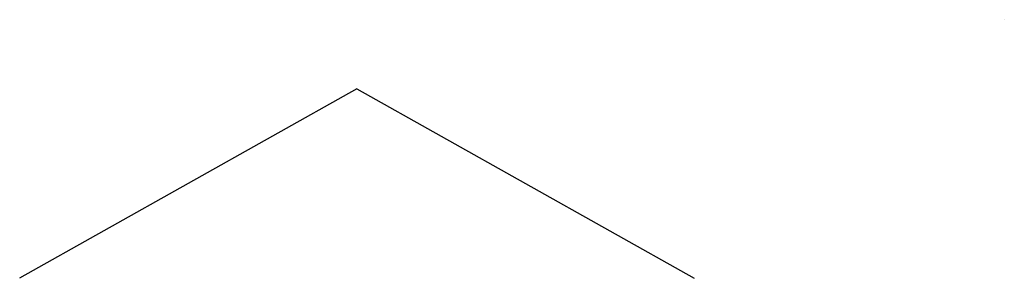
# Model space of a CAD drawing. Extents: x 2133 to 3274, y 2947 to 3247.
import ezdxf

# ---------------------------------------------------------------- set-up
doc = ezdxf.new("R2010")
doc.units = 0
doc.header["$LTSCALE"] = 2
doc.header["$MEASUREMENT"] = 0
doc.layers.get('0').update_dxf_attribs({"linetype": 'CONTINUOUS'})

msp = doc.modelspace()

# ---------------------------------------------------------------- linework, layer by layer
msp.add_line((3273.5, 3246.9, 770.4), (3273.5, 3246.9, 770.4))
at = {"extrusion": (0, -1, 0)}
for q in [(2132.8, 2946.9, 299.2), (2914.2, 2946.9, 299.2)]:
    msp.add_line((2523.5, 3166.8, 770.4), q, dxfattribs=at)

doc.saveas('drawing.dxf')
